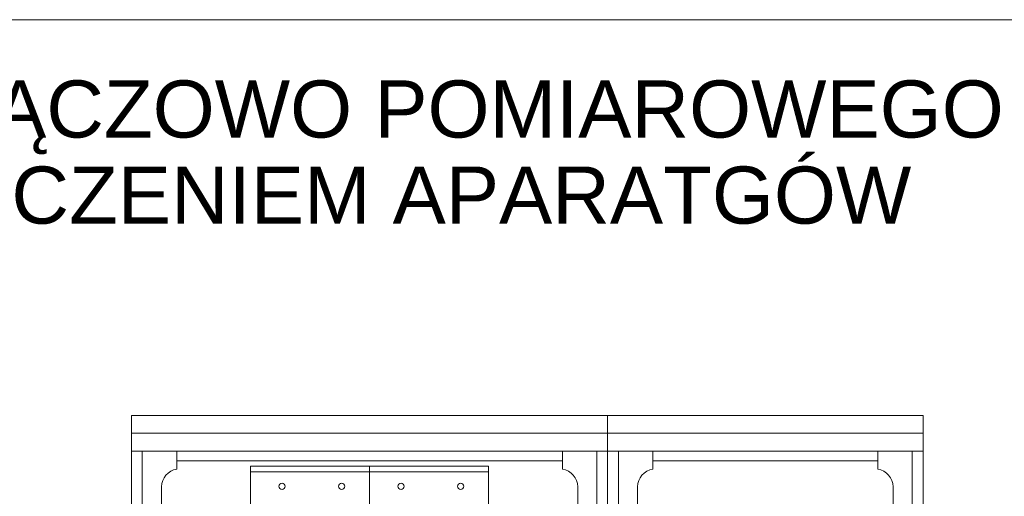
# Model space of a CAD drawing. Header units: metres. Extents: x 7168 to 12828, y 1523 to 3619.
# Tile 87 of 133: x 11972 to 12055, y 2299 to 2339. Entities that reach past the tile are written whole.
import ezdxf

# ---------------------------------------------------------------- set-up
doc = ezdxf.new("R2010")
doc.units = ezdxf.units.M
doc.linetypes.add('DGN Style 3', pattern=[2.649063, 1.892188, -0.756875])
doc.layers.add('82b-ramka niewidoczna', color=54, linetype='DGN Style 3', lineweight=30, plot=False)
doc.layers.add('w0', color=7, linetype='Continuous', lineweight=20)
doc.styles.get("Standard").update_dxf_attribs({"font": 'arial.ttf'})

msp = doc.modelspace()

# ---------------------------------------------------------------- linework, layer by layer
at = {"layer": '82b-ramka niewidoczna', "color": 6, "linetype": 'Continuous', "lineweight": 15}
msp.add_line((11873.064, 2338.978), (12293.064, 2338.978), dxfattribs=at)
at = {"layer": 'w0', "color": 7, "lineweight": 0}
for p, q in [((11981.286, 2304.229, -17586.496), (11981.286, 2305.729, -17586.496)), ((11981.286, 2305.729, -17586.496), (12021.286, 2305.729, -17586.496)), ((12047.786, 2305.729, -17586.496), (12021.286, 2305.729, -17586.496)), ((12021.286, 2305.729, -17586.496), (12021.286, 2304.229, -17586.496)), ((12021.286, 2304.229, -17586.496), (12021.286, 2305.729, -17586.496)), ((12047.786, 2304.229, -17586.496), (12047.786, 2305.729, -17586.496)), ((12021.286, 2304.229, -17586.496), (12047.786, 2304.229, -17586.496)), ((12047.786, 2304.229, -17586.496), (12021.286, 2304.229, -17586.496)), ((12021.286, 2304.229, -17586.496), (12021.286, 2302.729, -17586.496)), ((12021.286, 2304.229, -17586.496), (12047.786, 2304.229, -17586.496)), ((12021.286, 2220.229, -17586.496), (12021.286, 2304.229, -17586.496)), ((12047.786, 2302.729, -17586.496), (12047.786, 2304.229, -17586.496)), ((12047.786, 2304.229, -17586.496), (12047.786, 2220.229, -17586.496)), ((11982.186, 2302.729, -17586.496), (11982.186, 2299.729, -17586.496)), ((11985.086, 2302.729, -17586.496), (11985.086, 2301.229, -17586.496)), ((12017.486, 2302.729, -17586.496), (12017.486, 2301.229, -17586.496)), ((12021.286, 2302.729, -17586.496), (12047.786, 2302.729, -17586.496)), ((12022.186, 2302.729, -17586.496), (12022.186, 2299.729, -17586.496)), ((12022.186, 2302.729, -17586.496), (12046.886, 2302.729, -17586.496)), ((12022.186, 2221.729, -17586.496), (12022.186, 2302.729, -17586.496)), ((12025.086, 2302.729, -17586.496), (12025.086, 2301.229, -17586.496)), ((12043.986, 2302.729, -17586.496), (12025.086, 2302.729, -17586.496)), ((12025.086, 2302.729, -17586.496), (12025.086, 2301.929, -17586.496)), ((12043.986, 2302.729, -17586.496), (12043.986, 2301.229, -17586.496)), ((12043.986, 2301.929, -17586.496), (12043.986, 2302.729, -17586.496)), ((12046.886, 2302.729, -17586.496), (12046.886, 2221.729, -17586.496)), ((12025.086, 2301.929, -17586.496), (12043.986, 2301.929, -17586.496)), ((11991.286, 2301.457, -17586.496), (11991.286, 2244.157, -17586.496)), ((11991.286, 2301.457, -17586.496), (11991.286, 2244.157, -17586.496)), ((11991.286, 2301.457, -17586.496), (11991.286, 2244.157, -17586.496)), ((11991.286, 2301.457, -17586.496), (11991.286, 2244.157, -17586.496)), ((12001.286, 2301.457, -17586.496), (12001.286, 2244.157, -17586.496)), ((12001.286, 2301.457, -17586.496), (12001.286, 2244.157, -17586.496)), ((12001.286, 2301.457, -17586.496), (12001.286, 2244.157, -17586.496)), ((12001.286, 2301.457, -17586.496), (12001.286, 2244.157, -17586.496)), ((12001.286, 2300.979, -17586.496), (12011.286, 2300.979, -17586.496)), ((12011.286, 2301.457, -17586.496), (12011.286, 2244.157, -17586.496)), ((12011.286, 2301.457, -17586.496), (12011.286, 2244.157, -17586.496)), ((11983.786, 2299.729, -17586.496), (11983.786, 2224.729, -17586.496)), ((12018.786, 2299.729, -17586.496), (12018.786, 2224.729, -17586.496)), ((12023.786, 2299.729, -17586.496), (12023.786, 2224.729, -17586.496)), ((12045.286, 2299.729, -17586.496), (12045.286, 2224.729, -17586.496))]:
    msp.add_line(p, q, dxfattribs=at)
at = {"layer": 'w0', "color": 7, "lineweight": 0, "ltscale": 20}
msp.add_line((12001.286, 2301.457, -17586.496), (12011.286, 2301.457, -17586.496), dxfattribs=at)
at = {"layer": 'w0', "color": 7, "lineweight": 0, "elevation": -17586.496}
for points in [[(11981.286, 2302.729), (12021.286, 2302.729), (12021.286, 2304.229), (11981.286, 2304.229)], [(11985.086, 2301.929), (12017.486, 2301.929), (12017.486, 2302.729), (11985.086, 2302.729)]]:
    msp.add_lwpolyline(points, close=True, dxfattribs=at)
at = {"layer": 'w0', "color": 7, "lineweight": 0}
for centre in [(11993.93, 2299.777, -17586.496), (11998.93, 2299.777, -17586.496), (12003.93, 2299.777, -17586.496), (12008.93, 2299.777, -17586.496)]:
    msp.add_circle(centre, 0.261, dxfattribs=at)
for centre, start, end in [((11985.363, 2299.675, -17586.496), 100.12192, 178.04931), ((12017.208, 2299.675, -17586.496), 1.95069, 79.87808), ((12025.363, 2299.675, -17586.496), 100.12192, 178.04931), ((12043.708, 2299.675, -17586.496), 1.95069, 79.87808)]:
    msp.add_arc(centre, 1.578, start, end, dxfattribs=at)

# ---------------------------------------------------------------- texts
at = {"layer": 'w0', "color": 7, "linetype": 'Continuous', "lineweight": 30}
for s, p in [('WIDOK ZESTAWU ZŁĄCZOWO POMIAROWEGO', (11902.601, 2329.076, -17586.496)), ('WRAZ Z ROZMIESZCZENIEM APARATGÓW', (11908.986, 2321.842, -17586.496))]:
    msp.add_text(s, height=4.8, dxfattribs=at).set_placement(p)

# ---------------------------------------------------------------- next in the draw order: wipeouts: each hides what was drawn before it
at = {"color": 7, "lineweight": 0}
msp.add_wipeout([(12001.286, 2301.457), (12011.286, 2301.457), (12011.286, 2226.157), (12001.286, 2226.157)], dxfattribs=at).translate(0, 0, -17586.496)

# ---------------------------------------------------------------- next in the draw order: linework, layer by layer
at = {"layer": 'w0', "color": 7, "lineweight": 0, "ltscale": 20}
for p, q in [((11991.286, 2301.457, -17586.496), (12001.286, 2301.457, -17586.496)), ((12001.286, 2301.457, -17586.496), (12011.286, 2301.457, -17586.496))]:
    msp.add_line(p, q, dxfattribs=at)
at = {"layer": 'w0', "color": 7, "lineweight": 0}
for p, q in [((11991.286, 2300.979, -17586.496), (12001.286, 2300.979, -17586.496)), ((12001.286, 2301.457, -17586.496), (12001.286, 2244.157, -17586.496)), ((12001.286, 2301.457, -17586.496), (12001.286, 2244.157, -17586.496)), ((12001.286, 2301.457, -17586.496), (12001.286, 2244.157, -17586.496)), ((12001.286, 2301.457, -17586.496), (12001.286, 2244.157, -17586.496)), ((12001.286, 2301.457, -17586.496), (12001.286, 2244.157, -17586.496)), ((12001.286, 2301.457, -17586.496), (12001.286, 2244.157, -17586.496)), ((12001.286, 2300.979, -17586.496), (12011.286, 2300.979, -17586.496)), ((12011.286, 2301.457, -17586.496), (12011.286, 2244.157, -17586.496)), ((12011.286, 2301.457, -17586.496), (12011.286, 2244.157, -17586.496))]:
    msp.add_line(p, q, dxfattribs=at)
for centre in [(12003.93, 2299.777, -17586.496), (12008.93, 2299.777, -17586.496)]:
    msp.add_circle(centre, 0.261, dxfattribs=at)

# ---------------------------------------------------------------- next in the draw order: wipeouts: each hides what was drawn before it
at = {"color": 7, "lineweight": 0}
msp.add_wipeout([(11991.286, 2301.457), (12001.286, 2301.457), (12001.286, 2226.157), (11991.286, 2226.157)], dxfattribs=at).translate(0, 0, -17586.496)

# ---------------------------------------------------------------- next in the draw order: linework, layer by layer
at = {"layer": 'w0', "color": 7, "lineweight": 0}
for p, q in [((11991.286, 2301.457, -17586.496), (11991.286, 2244.157, -17586.496)), ((11991.286, 2301.457, -17586.496), (11991.286, 2244.157, -17586.496)), ((11991.286, 2301.457, -17586.496), (11991.286, 2244.157, -17586.496)), ((11991.286, 2301.457, -17586.496), (11991.286, 2244.157, -17586.496)), ((11991.286, 2300.979, -17586.496), (12001.286, 2300.979, -17586.496)), ((12001.286, 2301.457, -17586.496), (12001.286, 2244.157, -17586.496)), ((12001.286, 2301.457, -17586.496), (12001.286, 2244.157, -17586.496))]:
    msp.add_line(p, q, dxfattribs=at)
at = {"layer": 'w0', "color": 7, "lineweight": 0, "ltscale": 20}
msp.add_line((11991.286, 2301.457, -17586.496), (12001.286, 2301.457, -17586.496), dxfattribs=at)
at = {"layer": 'w0', "color": 7, "lineweight": 0, "elevation": -17586.496}
for points in [[(11981.286, 2304.229), (12021.286, 2304.229), (12021.286, 2220.229), (11981.286, 2220.229)], [(11982.186, 2302.729), (12020.386, 2302.729), (12020.386, 2221.729), (11982.186, 2221.729)]]:
    msp.add_lwpolyline(points, close=True, dxfattribs=at)
at = {"layer": 'w0', "color": 7, "lineweight": 0}
for centre in [(11993.93, 2299.777, -17586.496), (11998.93, 2299.777, -17586.496)]:
    msp.add_circle(centre, 0.261, dxfattribs=at)

doc.saveas('drawing.dxf')
